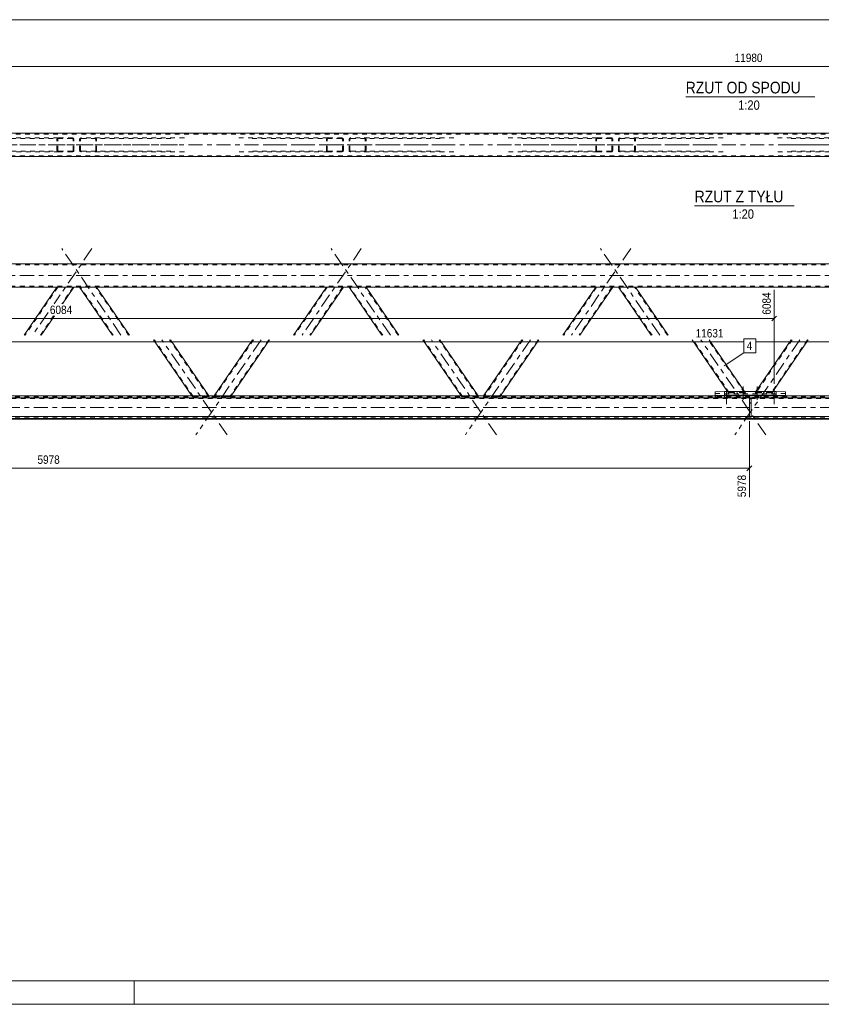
# Model space of a CAD drawing. Header units: millimetres. Extents: x 0 to 914, y 0 to 420.
# Tile 3 of 9: x 260 to 431, y 0 to 210. Entities that reach past the tile are written whole.
import ezdxf

# ---------------------------------------------------------------- set-up
doc = ezdxf.new("R2010")
doc.units = ezdxf.units.MM
for name, pattern in [('XKITLINE00', [0]), ('XKITLINE01', [4, 1, -1, 1, -1]), ('XKITLINE03', [6, 3, -1, 1, -1])]:
    doc.linetypes.add(name, pattern=pattern)
for name, color, linetype, lineweight in [('Arkusz rysunku', 3, 'Continuous', 0), ('Element', 2, 'Continuous', 0), ('Inny typ obiektu', 7, 'Continuous', 0), ('Wymiar', 4, 'Continuous', 0), ('Znak elementu', 2, 'Continuous', 0), ('Śruba', 3, 'Continuous', 0)]:
    doc.layers.add(name, color=color, linetype=linetype, lineweight=lineweight)
doc.styles.add('ARIAL', font='ARIAL.TTF')

msp = doc.modelspace()

# ---------------------------------------------------------------- linework, layer by layer
at = {"layer": 'Arkusz rysunku', "linetype": 'XKITLINE00', "lineweight": 0}
for p, q in [((5, 5), (909, 5)), ((284, 0), (284, 5)), ((0, 0), (914, 0))]:
    msp.add_line(p, q, dxfattribs=at)
at = {"layer": 'Element', "linetype": 'XKITLINE00', "lineweight": 0}
for p, q in [((681.73, 186.09), (149.62, 186.09)), ((149.62, 181.09), (681.73, 181.09)), ((149.62, 158.19), (681.73, 158.19)), ((674.12, 153.19), (157.24, 153.19)), ((260.51, 142.94), (267.52, 153.19)), ((268.72, 149.62), (271.16, 153.19)), ((279.38, 142.94), (272.37, 153.19)), ((283.02, 142.94), (276, 153.19)), ((318.08, 142.94), (325.09, 153.19)), ((321.71, 142.94), (328.73, 153.19)), ((336.95, 142.94), (329.93, 153.19)), ((340.58, 142.94), (333.57, 153.19)), ((375.64, 142.94), (382.66, 153.19)), ((379.28, 142.94), (386.29, 153.19)), ((394.51, 142.94), (387.5, 153.19)), ((398.15, 142.94), (391.13, 153.19)), ((264.14, 142.94), (266.99, 147.1)), ((296.35, 129.96), (288.15, 141.94)), ((299.98, 129.96), (291.78, 141.94)), ((301.11, 129.96), (309.31, 141.94)), ((304.74, 129.96), (312.94, 141.94)), ((353.91, 129.96), (345.71, 141.94)), ((357.55, 129.96), (349.35, 141.94)), ((358.67, 129.96), (366.88, 141.94)), ((362.31, 129.96), (370.51, 141.94)), ((410.83, 130.91), (403.28, 141.94)), ((414.46, 130.91), (406.91, 141.94)), ((424.44, 141.94), (416.89, 130.91)), ((428.08, 141.94), (420.53, 130.91)), ((408.18, 130.85), (410.18, 130.91)), ((408.18, 129.96), (408.18, 130.85)), ((410.18, 130.91), (421.18, 130.91)), ((410.18, 130.91), (410.18, 130.12)), ((421.18, 130.91), (423.18, 130.85)), ((421.18, 130.12), (421.18, 130.91)), ((423.18, 129.96), (423.18, 130.85)), ((116.58, 129.56), (714.78, 129.56)), ((698.57, 129.96), (132.85, 129.96)), ((410.18, 130.12), (408.18, 130.05)), ((410.18, 130.12), (421.18, 130.12)), ((415.48, 125.59), (415.48, 129.53)), ((415.88, 129.53), (415.48, 129.53)), ((415.88, 125.59), (415.88, 129.53)), ((421.18, 130.12), (423.18, 130.05)), ((116.58, 125.56), (714.78, 125.56)), ((116.58, 125.16), (714.78, 125.16)), ((116.58, 125), (714.78, 125)), ((415.48, 125.59), (415.48, 125.56)), ((415.48, 125.59), (415.88, 125.59)), ((415.88, 125.59), (415.88, 125.56))]:
    msp.add_line(p, q, dxfattribs=at)
at = {"layer": 'Element', "linetype": 'XKITLINE01', "lineweight": 0}
for p, q in [((681.73, 185.89), (149.62, 185.89)), ((248.79, 185.09), (267.89, 185.09)), ((251.7, 184.94), (270.8, 184.94)), ((267.55, 184.91), (267.52, 184.79)), ((267.52, 182.39), (267.52, 184.79)), ((267.63, 185), (267.55, 184.91)), ((267.75, 185.07), (267.63, 185)), ((267.71, 184.79), (267.72, 184.85)), ((267.71, 182.39), (267.71, 184.79)), ((267.72, 184.85), (267.76, 184.9)), ((267.89, 185.09), (267.75, 185.07)), ((267.76, 184.9), (267.82, 184.93)), ((267.82, 184.93), (267.89, 184.94)), ((267.89, 185.09), (270.8, 185.09)), ((270.8, 184.94), (267.89, 184.94)), ((270.93, 185.07), (270.8, 185.09)), ((270.8, 184.94), (270.87, 184.93)), ((270.87, 184.93), (270.92, 184.9)), ((270.92, 184.9), (270.96, 184.85)), ((271.05, 185), (270.93, 185.07)), ((270.96, 184.85), (270.98, 184.79)), ((270.98, 182.39), (270.98, 184.79)), ((271.13, 184.91), (271.05, 185)), ((271.16, 184.79), (271.13, 184.91)), ((271.16, 182.39), (271.16, 184.79)), ((272.39, 184.91), (272.37, 184.79)), ((272.37, 182.39), (272.37, 184.79)), ((272.47, 185), (272.39, 184.91)), ((272.59, 185.07), (272.47, 185)), ((272.55, 184.79), (272.56, 184.85)), ((272.55, 182.39), (272.55, 184.79)), ((272.56, 184.85), (272.6, 184.9)), ((272.73, 185.09), (272.59, 185.07)), ((272.6, 184.9), (272.66, 184.93)), ((272.66, 184.93), (272.73, 184.94)), ((294.74, 185.09), (272.73, 185.09)), ((291.83, 184.94), (272.73, 184.94)), ((275.78, 185.07), (275.64, 185.09)), ((275.64, 184.94), (275.71, 184.93)), ((275.71, 184.93), (275.77, 184.9)), ((275.77, 184.9), (275.81, 184.85)), ((275.9, 185), (275.78, 185.07)), ((275.81, 184.85), (275.82, 184.79)), ((275.82, 182.39), (275.82, 184.79)), ((275.97, 184.91), (275.9, 185)), ((276, 184.79), (275.97, 184.91)), ((276, 182.39), (276, 184.79)), ((306.36, 185.09), (325.45, 185.09)), ((309.26, 184.94), (328.36, 184.94)), ((325.12, 184.91), (325.09, 184.79)), ((325.09, 182.39), (325.09, 184.79)), ((325.2, 185), (325.12, 184.91)), ((325.31, 185.07), (325.2, 185)), ((325.27, 184.79), (325.29, 184.85)), ((325.27, 182.39), (325.27, 184.79)), ((325.29, 184.85), (325.32, 184.9)), ((325.45, 185.09), (325.31, 185.07)), ((325.32, 184.9), (325.38, 184.93)), ((325.38, 184.93), (325.45, 184.94)), ((325.45, 185.09), (328.36, 185.09)), ((328.36, 184.94), (325.45, 184.94)), ((328.5, 185.07), (328.36, 185.09)), ((328.36, 184.94), (328.43, 184.93)), ((328.43, 184.93), (328.49, 184.9)), ((328.49, 184.9), (328.53, 184.85)), ((328.62, 185), (328.5, 185.07)), ((328.53, 184.85), (328.54, 184.79)), ((328.54, 182.39), (328.54, 184.79)), ((328.7, 184.91), (328.62, 185)), ((328.73, 184.79), (328.7, 184.91)), ((328.73, 182.39), (328.73, 184.79)), ((329.96, 184.91), (329.93, 184.79)), ((329.93, 182.39), (329.93, 184.79)), ((330.04, 185), (329.96, 184.91)), ((330.16, 185.07), (330.04, 185)), ((330.11, 184.79), (330.13, 184.85)), ((330.11, 182.39), (330.11, 184.79)), ((330.13, 184.85), (330.17, 184.9)), ((330.3, 185.09), (330.16, 185.07)), ((330.17, 184.9), (330.23, 184.93)), ((330.23, 184.93), (330.3, 184.94)), ((352.3, 185.09), (330.3, 185.09)), ((349.39, 184.94), (330.3, 184.94)), ((333.34, 185.07), (333.2, 185.09)), ((333.2, 184.94), (333.27, 184.93)), ((333.27, 184.93), (333.33, 184.9)), ((333.33, 184.9), (333.37, 184.85)), ((333.46, 185), (333.34, 185.07)), ((333.37, 184.85), (333.39, 184.79)), ((333.39, 182.39), (333.39, 184.79)), ((333.54, 184.91), (333.46, 185)), ((333.57, 184.79), (333.54, 184.91)), ((333.57, 182.39), (333.57, 184.79)), ((363.92, 185.09), (383.02, 185.09)), ((366.83, 184.94), (385.93, 184.94)), ((382.68, 184.91), (382.66, 184.79)), ((382.66, 182.39), (382.66, 184.79)), ((382.76, 185), (382.68, 184.91)), ((382.88, 185.07), (382.76, 185)), ((382.84, 184.79), (382.85, 184.85)), ((382.84, 182.39), (382.84, 184.79)), ((382.85, 184.85), (382.89, 184.9)), ((383.02, 185.09), (382.88, 185.07)), ((382.89, 184.9), (382.95, 184.93)), ((382.95, 184.93), (383.02, 184.94)), ((383.02, 185.09), (385.93, 185.09)), ((385.93, 184.94), (383.02, 184.94)), ((386.07, 185.07), (385.93, 185.09)), ((385.93, 184.94), (386, 184.93)), ((386, 184.93), (386.06, 184.9)), ((386.06, 184.9), (386.1, 184.85)), ((386.18, 185), (386.07, 185.07)), ((386.1, 184.85), (386.11, 184.79)), ((386.11, 182.39), (386.11, 184.79)), ((386.26, 184.91), (386.18, 185)), ((386.29, 184.79), (386.26, 184.91)), ((386.29, 182.39), (386.29, 184.79)), ((387.53, 184.91), (387.5, 184.79)), ((387.5, 182.39), (387.5, 184.79)), ((387.61, 185), (387.53, 184.91)), ((387.72, 185.07), (387.61, 185)), ((387.68, 184.79), (387.69, 184.85)), ((387.68, 182.39), (387.68, 184.79)), ((387.69, 184.85), (387.73, 184.9)), ((387.86, 185.09), (387.72, 185.07)), ((387.73, 184.9), (387.79, 184.93)), ((387.79, 184.93), (387.86, 184.94)), ((409.87, 185.09), (387.86, 185.09)), ((406.96, 184.94), (387.86, 184.94)), ((390.91, 185.07), (390.77, 185.09)), ((390.77, 184.94), (390.84, 184.93)), ((390.84, 184.93), (390.9, 184.9)), ((390.9, 184.9), (390.94, 184.85)), ((391.03, 185), (390.91, 185.07)), ((390.94, 184.85), (390.95, 184.79)), ((390.95, 182.39), (390.95, 184.79)), ((391.11, 184.91), (391.03, 185)), ((391.13, 184.79), (391.11, 184.91)), ((391.13, 182.39), (391.13, 184.79)), ((421.49, 185.09), (440.59, 185.09)), ((424.4, 184.94), (443.49, 184.94)), ((149.62, 181.29), (681.73, 181.29)), ((267.89, 182.09), (248.79, 182.09)), ((270.8, 182.24), (251.7, 182.24)), ((267.52, 182.39), (267.55, 182.28)), ((267.55, 182.28), (267.63, 182.18)), ((267.63, 182.18), (267.75, 182.11)), ((267.72, 182.33), (267.71, 182.39)), ((267.76, 182.28), (267.72, 182.33)), ((267.75, 182.11), (267.89, 182.09)), ((267.82, 182.25), (267.76, 182.28)), ((267.89, 182.24), (267.82, 182.25)), ((267.89, 182.24), (270.8, 182.24)), ((270.8, 182.09), (267.89, 182.09)), ((270.87, 182.25), (270.8, 182.24)), ((270.8, 182.09), (270.93, 182.11)), ((270.92, 182.28), (270.87, 182.25)), ((270.96, 182.33), (270.92, 182.28)), ((270.93, 182.11), (271.05, 182.18)), ((270.98, 182.39), (270.96, 182.33)), ((271.05, 182.18), (271.13, 182.28)), ((271.13, 182.28), (271.16, 182.39)), ((272.37, 182.39), (272.39, 182.28)), ((272.39, 182.28), (272.47, 182.18)), ((272.47, 182.18), (272.59, 182.11)), ((272.56, 182.33), (272.55, 182.39)), ((272.6, 182.28), (272.56, 182.33)), ((272.59, 182.11), (272.73, 182.09)), ((272.66, 182.25), (272.6, 182.28)), ((272.73, 182.24), (272.66, 182.25)), ((291.83, 182.24), (272.73, 182.24)), ((294.74, 182.09), (272.73, 182.09)), ((275.71, 182.25), (275.64, 182.24)), ((275.64, 182.09), (275.78, 182.11)), ((275.77, 182.28), (275.71, 182.25)), ((275.81, 182.33), (275.77, 182.28)), ((275.78, 182.11), (275.9, 182.18)), ((275.82, 182.39), (275.81, 182.33)), ((275.9, 182.18), (275.97, 182.28)), ((275.97, 182.28), (276, 182.39)), ((325.45, 182.09), (306.36, 182.09)), ((328.36, 182.24), (309.26, 182.24)), ((325.09, 182.39), (325.12, 182.28)), ((325.12, 182.28), (325.2, 182.18)), ((325.2, 182.18), (325.31, 182.11)), ((325.29, 182.33), (325.27, 182.39)), ((325.32, 182.28), (325.29, 182.33)), ((325.31, 182.11), (325.45, 182.09)), ((325.38, 182.25), (325.32, 182.28)), ((325.45, 182.24), (325.38, 182.25)), ((325.45, 182.24), (328.36, 182.24)), ((328.36, 182.09), (325.45, 182.09)), ((328.43, 182.25), (328.36, 182.24)), ((328.36, 182.09), (328.5, 182.11)), ((328.49, 182.28), (328.43, 182.25)), ((328.53, 182.33), (328.49, 182.28)), ((328.5, 182.11), (328.62, 182.18)), ((328.54, 182.39), (328.53, 182.33)), ((328.62, 182.18), (328.7, 182.28)), ((328.7, 182.28), (328.73, 182.39)), ((329.93, 182.39), (329.96, 182.28)), ((329.96, 182.28), (330.04, 182.18)), ((330.04, 182.18), (330.16, 182.11)), ((330.13, 182.33), (330.11, 182.39)), ((330.17, 182.28), (330.13, 182.33)), ((330.16, 182.11), (330.3, 182.09)), ((330.23, 182.25), (330.17, 182.28)), ((330.3, 182.24), (330.23, 182.25)), ((349.39, 182.24), (330.3, 182.24)), ((352.3, 182.09), (330.3, 182.09)), ((333.27, 182.25), (333.2, 182.24)), ((333.2, 182.09), (333.34, 182.11)), ((333.33, 182.28), (333.27, 182.25)), ((333.37, 182.33), (333.33, 182.28)), ((333.34, 182.11), (333.46, 182.18)), ((333.39, 182.39), (333.37, 182.33)), ((333.46, 182.18), (333.54, 182.28)), ((333.54, 182.28), (333.57, 182.39)), ((383.02, 182.09), (363.92, 182.09)), ((385.93, 182.24), (366.83, 182.24)), ((382.66, 182.39), (382.68, 182.28)), ((382.68, 182.28), (382.76, 182.18)), ((382.76, 182.18), (382.88, 182.11)), ((382.85, 182.33), (382.84, 182.39)), ((382.89, 182.28), (382.85, 182.33)), ((382.88, 182.11), (383.02, 182.09)), ((382.95, 182.25), (382.89, 182.28)), ((383.02, 182.24), (382.95, 182.25)), ((383.02, 182.24), (385.93, 182.24)), ((385.93, 182.09), (383.02, 182.09)), ((386, 182.25), (385.93, 182.24)), ((385.93, 182.09), (386.07, 182.11)), ((386.06, 182.28), (386, 182.25)), ((386.1, 182.33), (386.06, 182.28)), ((386.07, 182.11), (386.18, 182.18)), ((386.11, 182.39), (386.1, 182.33)), ((386.18, 182.18), (386.26, 182.28)), ((386.26, 182.28), (386.29, 182.39)), ((387.5, 182.39), (387.53, 182.28)), ((387.53, 182.28), (387.61, 182.18)), ((387.61, 182.18), (387.72, 182.11)), ((387.69, 182.33), (387.68, 182.39)), ((387.73, 182.28), (387.69, 182.33)), ((387.72, 182.11), (387.86, 182.09)), ((387.79, 182.25), (387.73, 182.28)), ((387.86, 182.24), (387.79, 182.25)), ((406.96, 182.24), (387.86, 182.24)), ((409.87, 182.09), (387.86, 182.09)), ((390.84, 182.25), (390.77, 182.24)), ((390.77, 182.09), (390.91, 182.11)), ((390.9, 182.28), (390.84, 182.25)), ((390.94, 182.33), (390.9, 182.28)), ((390.91, 182.11), (391.03, 182.18)), ((390.95, 182.39), (390.94, 182.33)), ((391.03, 182.18), (391.11, 182.28)), ((391.11, 182.28), (391.13, 182.39)), ((440.59, 182.09), (421.49, 182.09)), ((443.49, 182.24), (424.4, 182.24)), ((681.73, 157.99), (149.62, 157.99)), ((149.62, 153.39), (681.73, 153.39)), ((267.71, 153.19), (260.69, 142.94)), ((271.16, 153.19), (267.52, 153.19)), ((270.98, 153.19), (268.53, 149.62)), ((276, 153.19), (272.37, 153.19)), ((279.56, 142.94), (272.55, 153.19)), ((282.84, 142.94), (275.82, 153.19)), ((325.27, 153.19), (318.26, 142.94)), ((328.54, 153.19), (321.53, 142.94)), ((328.73, 153.19), (325.09, 153.19)), ((333.57, 153.19), (329.93, 153.19)), ((337.13, 142.94), (330.11, 153.19)), ((340.4, 142.94), (333.39, 153.19)), ((382.84, 153.19), (375.82, 142.94)), ((386.11, 153.19), (379.09, 142.94)), ((386.29, 153.19), (382.66, 153.19)), ((391.13, 153.19), (387.5, 153.19)), ((394.7, 142.94), (387.68, 153.19)), ((397.97, 142.94), (390.95, 153.19)), ((266.81, 147.1), (263.96, 142.94)), ((296.61, 129.84), (288.33, 141.94)), ((299.88, 129.84), (291.6, 141.94)), ((309.49, 141.94), (301.21, 129.84)), ((312.76, 141.94), (304.48, 129.84)), ((354.18, 129.84), (345.89, 141.94)), ((357.45, 129.84), (349.17, 141.94)), ((367.06, 141.94), (358.78, 129.84)), ((370.33, 141.94), (362.05, 129.84)), ((411.19, 130.64), (403.46, 141.94)), ((414.47, 130.64), (406.73, 141.94)), ((424.62, 141.94), (416.89, 130.64)), ((427.9, 141.94), (420.16, 130.64)), ((408.18, 130.51), (410.18, 130.44)), ((421.18, 130.44), (410.18, 130.44)), ((411.01, 130.64), (410.83, 130.91)), ((410.99, 130.72), (410.96, 130.72)), ((411.06, 130.72), (410.99, 130.72)), ((411.01, 130.64), (411.04, 130.64)), ((411.04, 130.64), (411.12, 130.64)), ((411.18, 130.73), (411.06, 130.72)), ((411.12, 130.64), (411.24, 130.63)), ((411.14, 130.72), (411.15, 130.72)), ((411.15, 130.72), (411.19, 130.72)), ((411.32, 130.73), (411.18, 130.73)), ((411.19, 130.72), (411.25, 130.72)), ((411.21, 130.64), (411.19, 130.64)), ((411.25, 130.64), (411.21, 130.64)), ((411.24, 130.63), (411.38, 130.63)), ((411.25, 130.72), (411.32, 130.72)), ((411.31, 130.64), (411.25, 130.64)), ((411.38, 130.64), (411.31, 130.64)), ((411.32, 130.73), (414.23, 130.73)), ((411.32, 130.72), (414.23, 130.72)), ((411.38, 130.64), (414.29, 130.64)), ((411.38, 130.63), (414.29, 130.63)), ((414.37, 130.73), (414.23, 130.73)), ((414.23, 130.72), (414.3, 130.72)), ((414.36, 130.64), (414.29, 130.64)), ((414.29, 130.63), (414.43, 130.63)), ((414.3, 130.72), (414.36, 130.72)), ((414.36, 130.72), (414.4, 130.72)), ((414.41, 130.64), (414.36, 130.64)), ((414.48, 130.72), (414.37, 130.73)), ((414.4, 130.72), (414.41, 130.72)), ((414.45, 130.64), (414.41, 130.64)), ((414.43, 130.63), (414.55, 130.64)), ((414.47, 130.64), (414.45, 130.64)), ((414.65, 130.64), (414.46, 130.91)), ((414.57, 130.72), (414.48, 130.72)), ((414.55, 130.64), (414.62, 130.64)), ((414.6, 130.72), (414.57, 130.72)), ((414.62, 130.64), (414.65, 130.64)), ((416.76, 130.72), (416.71, 130.64)), ((416.71, 130.64), (416.73, 130.64)), ((416.73, 130.64), (416.81, 130.64)), ((416.89, 130.91), (416.76, 130.72)), ((416.79, 130.72), (416.76, 130.72)), ((416.87, 130.72), (416.79, 130.72)), ((416.81, 130.64), (416.93, 130.63)), ((416.99, 130.73), (416.87, 130.72)), ((416.89, 130.64), (416.94, 130.72)), ((416.9, 130.64), (416.89, 130.64)), ((416.94, 130.64), (416.9, 130.64)), ((416.93, 130.63), (417.07, 130.63)), ((416.94, 130.72), (416.96, 130.72)), ((417, 130.64), (416.94, 130.64)), ((416.96, 130.72), (417, 130.72)), ((417.13, 130.73), (416.99, 130.73)), ((417, 130.72), (417.06, 130.72)), ((417.07, 130.64), (417, 130.64)), ((417.06, 130.72), (417.13, 130.72)), ((417.07, 130.64), (419.98, 130.64)), ((417.07, 130.63), (419.97, 130.63)), ((417.13, 130.73), (420.04, 130.73)), ((417.13, 130.72), (420.04, 130.72)), ((419.97, 130.63), (420.11, 130.63)), ((420.05, 130.64), (419.98, 130.64)), ((420.18, 130.73), (420.04, 130.73)), ((420.04, 130.72), (420.1, 130.72)), ((420.11, 130.64), (420.05, 130.64)), ((420.1, 130.72), (420.16, 130.72)), ((420.15, 130.64), (420.11, 130.64)), ((420.11, 130.63), (420.23, 130.64)), ((420.16, 130.64), (420.15, 130.64)), ((420.16, 130.64), (420.21, 130.72)), ((420.16, 130.72), (420.2, 130.72)), ((420.29, 130.72), (420.18, 130.73)), ((420.2, 130.72), (420.21, 130.72)), ((420.23, 130.64), (420.31, 130.64)), ((420.37, 130.72), (420.29, 130.72)), ((420.31, 130.64), (420.34, 130.64)), ((420.4, 130.72), (420.34, 130.64)), ((420.4, 130.72), (420.37, 130.72)), ((420.53, 130.91), (420.4, 130.72)), ((423.18, 130.51), (421.18, 130.44)), ((421.18, 129.64), (421.18, 130.44)), ((116.58, 129.8), (714.78, 129.8)), ((714.78, 129.46), (116.58, 129.46)), ((714.78, 129.4), (116.58, 129.4)), ((296.38, 129.92), (296.35, 129.96)), ((296.43, 129.84), (296.38, 129.92)), ((296.4, 129.92), (296.38, 129.92)), ((296.48, 129.92), (296.4, 129.92)), ((296.43, 129.84), (296.46, 129.84)), ((296.46, 129.84), (296.54, 129.84)), ((296.59, 129.93), (296.48, 129.92)), ((296.54, 129.84), (296.66, 129.83)), ((296.56, 129.92), (296.57, 129.92)), ((296.57, 129.92), (296.61, 129.92)), ((296.73, 129.93), (296.59, 129.93)), ((296.61, 129.92), (296.67, 129.92)), ((296.62, 129.84), (296.61, 129.84)), ((296.67, 129.84), (296.62, 129.84)), ((296.66, 129.83), (296.8, 129.83)), ((296.67, 129.92), (296.74, 129.92)), ((296.72, 129.84), (296.67, 129.84)), ((296.79, 129.84), (296.72, 129.84)), ((296.73, 129.93), (299.64, 129.93)), ((296.74, 129.92), (299.64, 129.92)), ((296.79, 129.84), (299.7, 129.84)), ((296.8, 129.83), (299.71, 129.83)), ((299.78, 129.93), (299.64, 129.93)), ((299.64, 129.92), (299.71, 129.92)), ((299.77, 129.84), (299.7, 129.84)), ((299.71, 129.92), (299.77, 129.92)), ((299.71, 129.83), (299.84, 129.83)), ((299.77, 129.92), (299.81, 129.92)), ((299.83, 129.84), (299.77, 129.84)), ((299.9, 129.92), (299.78, 129.93)), ((299.81, 129.92), (299.83, 129.92)), ((299.87, 129.84), (299.83, 129.84)), ((299.84, 129.83), (299.96, 129.84)), ((299.88, 129.84), (299.87, 129.84)), ((299.98, 129.92), (299.9, 129.92)), ((299.96, 129.84), (300.04, 129.84)), ((300.01, 129.92), (299.98, 129.96)), ((300.01, 129.92), (299.98, 129.92)), ((300.06, 129.84), (300.01, 129.92)), ((300.04, 129.84), (300.06, 129.84)), ((301.03, 129.84), (301.08, 129.92)), ((301.03, 129.84), (301.05, 129.84)), ((301.05, 129.84), (301.13, 129.84)), ((301.08, 129.92), (301.11, 129.96)), ((301.11, 129.92), (301.08, 129.92)), ((301.19, 129.92), (301.11, 129.92)), ((301.13, 129.84), (301.25, 129.83)), ((301.31, 129.93), (301.19, 129.92)), ((301.21, 129.84), (301.26, 129.92)), ((301.22, 129.84), (301.21, 129.84)), ((301.26, 129.84), (301.22, 129.84)), ((301.25, 129.83), (301.39, 129.83)), ((301.26, 129.92), (301.28, 129.92)), ((301.32, 129.84), (301.26, 129.84)), ((301.28, 129.92), (301.32, 129.92)), ((301.45, 129.93), (301.31, 129.93)), ((301.32, 129.92), (301.38, 129.92)), ((301.39, 129.84), (301.32, 129.84)), ((301.38, 129.92), (301.45, 129.92)), ((301.39, 129.84), (304.3, 129.84)), ((301.39, 129.83), (304.29, 129.83)), ((301.45, 129.93), (304.36, 129.93)), ((301.45, 129.92), (304.36, 129.92)), ((304.29, 129.83), (304.43, 129.83)), ((304.37, 129.84), (304.3, 129.84)), ((304.5, 129.93), (304.36, 129.93)), ((304.36, 129.92), (304.42, 129.92)), ((304.43, 129.84), (304.37, 129.84)), ((304.42, 129.92), (304.48, 129.92)), ((304.47, 129.84), (304.43, 129.84)), ((304.43, 129.83), (304.55, 129.84)), ((304.48, 129.84), (304.47, 129.84)), ((304.48, 129.84), (304.53, 129.92)), ((304.48, 129.92), (304.52, 129.92)), ((304.61, 129.92), (304.5, 129.93)), ((304.52, 129.92), (304.53, 129.92)), ((304.55, 129.84), (304.63, 129.84)), ((304.69, 129.92), (304.61, 129.92)), ((304.63, 129.84), (304.66, 129.84)), ((304.66, 129.84), (304.72, 129.92)), ((304.72, 129.92), (304.69, 129.92)), ((304.72, 129.92), (304.74, 129.96)), ((353.94, 129.92), (353.91, 129.96)), ((353.99, 129.84), (353.94, 129.92)), ((353.97, 129.92), (353.94, 129.92)), ((354.04, 129.92), (353.97, 129.92)), ((353.99, 129.84), (354.02, 129.84)), ((354.02, 129.84), (354.1, 129.84)), ((354.16, 129.93), (354.04, 129.92)), ((354.1, 129.84), (354.22, 129.83)), ((354.12, 129.92), (354.14, 129.92)), ((354.14, 129.92), (354.18, 129.92)), ((354.3, 129.93), (354.16, 129.93)), ((354.18, 129.92), (354.23, 129.92)), ((354.19, 129.84), (354.18, 129.84)), ((354.23, 129.84), (354.19, 129.84)), ((354.22, 129.83), (354.36, 129.83)), ((354.23, 129.92), (354.3, 129.92)), ((354.29, 129.84), (354.23, 129.84)), ((354.36, 129.84), (354.29, 129.84)), ((354.3, 129.93), (357.21, 129.93)), ((354.3, 129.92), (357.21, 129.92)), ((354.36, 129.84), (357.27, 129.84)), ((354.36, 129.83), (357.27, 129.83)), ((357.35, 129.93), (357.21, 129.93)), ((357.21, 129.92), (357.28, 129.92)), ((357.34, 129.84), (357.27, 129.84)), ((357.27, 129.83), (357.41, 129.83)), ((357.28, 129.92), (357.34, 129.92)), ((357.34, 129.92), (357.38, 129.92)), ((357.4, 129.84), (357.34, 129.84)), ((357.47, 129.92), (357.35, 129.93)), ((357.38, 129.92), (357.4, 129.92)), ((357.43, 129.84), (357.4, 129.84)), ((357.41, 129.83), (357.53, 129.84)), ((357.45, 129.84), (357.43, 129.84)), ((357.55, 129.92), (357.47, 129.92)), ((357.53, 129.84), (357.6, 129.84)), ((357.58, 129.92), (357.55, 129.96)), ((357.58, 129.92), (357.55, 129.92)), ((357.63, 129.84), (357.58, 129.92)), ((357.6, 129.84), (357.63, 129.84)), ((358.59, 129.84), (358.65, 129.92)), ((358.59, 129.84), (358.62, 129.84)), ((358.62, 129.84), (358.7, 129.84)), ((358.65, 129.92), (358.67, 129.96)), ((358.68, 129.92), (358.65, 129.92)), ((358.76, 129.92), (358.68, 129.92)), ((358.7, 129.84), (358.81, 129.83)), ((358.88, 129.93), (358.76, 129.92)), ((358.78, 129.84), (358.83, 129.92)), ((358.79, 129.84), (358.78, 129.84)), ((358.83, 129.84), (358.79, 129.84)), ((358.81, 129.83), (358.95, 129.83)), ((358.83, 129.92), (358.84, 129.92)), ((358.89, 129.84), (358.83, 129.84)), ((358.84, 129.92), (358.88, 129.92)), ((359.02, 129.93), (358.88, 129.93)), ((358.88, 129.92), (358.94, 129.92)), ((358.96, 129.84), (358.89, 129.84)), ((358.94, 129.92), (359.01, 129.92)), ((358.95, 129.83), (361.86, 129.83)), ((358.96, 129.84), (361.86, 129.84)), ((359.01, 129.92), (361.92, 129.92)), ((359.02, 129.93), (361.92, 129.93)), ((361.93, 129.84), (361.86, 129.84)), ((361.86, 129.83), (362, 129.83)), ((362.06, 129.93), (361.92, 129.93)), ((361.92, 129.92), (361.99, 129.92)), ((361.99, 129.84), (361.93, 129.84)), ((361.99, 129.92), (362.05, 129.92)), ((362.03, 129.84), (361.99, 129.84)), ((362, 129.83), (362.12, 129.84)), ((362.05, 129.84), (362.03, 129.84)), ((362.05, 129.84), (362.1, 129.92)), ((362.05, 129.92), (362.09, 129.92)), ((362.18, 129.92), (362.06, 129.93)), ((362.09, 129.92), (362.1, 129.92)), ((362.12, 129.84), (362.2, 129.84)), ((362.26, 129.92), (362.18, 129.92)), ((362.2, 129.84), (362.23, 129.84)), ((362.23, 129.84), (362.28, 129.92)), ((362.28, 129.92), (362.26, 129.92)), ((362.28, 129.92), (362.31, 129.96)), ((408.18, 129.71), (408.18, 129.96)), ((408.18, 129.71), (410.18, 129.64)), ((410.18, 129.64), (410.18, 130.12)), ((421.18, 129.64), (410.18, 129.64)), ((415.48, 129.49), (415.88, 129.49)), ((415.48, 125.43), (415.48, 129.42)), ((415.48, 129.42), (415.88, 129.42)), ((415.88, 129.38), (415.48, 129.38)), ((415.88, 128.46), (415.48, 128.46)), ((415.48, 128.45), (415.88, 128.45)), ((415.88, 125.43), (415.88, 129.42)), ((423.18, 129.71), (421.18, 129.64)), ((423.18, 129.71), (423.18, 129.96)), ((415.48, 126.51), (415.88, 126.51)), ((415.48, 126.5), (415.88, 126.5)), ((116.58, 125.5), (714.78, 125.5)), ((116.58, 125.4), (714.78, 125.4)), ((415.48, 125.54), (415.48, 125.59)), ((415.48, 125.56), (415.48, 125.54)), ((415.48, 125.54), (415.88, 125.54)), ((415.48, 125.47), (415.48, 125.43)), ((415.48, 125.47), (415.88, 125.47)), ((415.48, 125.43), (415.88, 125.43)), ((415.88, 125.54), (415.88, 125.59)), ((415.88, 125.54), (415.88, 125.56)), ((415.88, 125.47), (415.88, 125.43))]:
    msp.add_line(p, q, dxfattribs=at)
at = {"layer": 'Element', "linetype": 'XKITLINE03', "lineweight": 0}
for p, q in [((139.62, 183.59), (691.73, 183.59)), ((274.99, 183.59), (250.24, 183.59)), ((293.28, 183.59), (268.54, 183.59)), ((332.55, 183.59), (307.81, 183.59)), ((350.85, 183.59), (326.1, 183.59)), ((390.12, 183.59), (365.38, 183.59)), ((408.41, 183.59), (383.67, 183.59)), ((447.69, 183.59), (422.94, 183.59)), ((274.99, 161.45), (266.9, 149.62)), ((281.2, 142.94), (268.54, 161.45)), ((332.55, 161.45), (319.89, 142.94)), ((338.77, 142.94), (326.1, 161.45)), ((390.12, 161.45), (377.46, 142.94)), ((396.33, 142.94), (383.67, 161.45)), ((139.62, 155.69), (691.73, 155.69)), ((265.65, 147.79), (262.33, 142.94)), ((303.87, 121.63), (289.96, 141.94)), ((311.13, 141.94), (297.22, 121.63)), ((361.43, 121.63), (347.53, 141.94)), ((368.69, 141.94), (354.79, 121.63)), ((419, 121.63), (405.1, 141.94)), ((426.26, 141.94), (412.36, 121.63)), ((106.58, 127.48), (724.78, 127.48))]:
    msp.add_line(p, q, dxfattribs=at)
at = {"layer": 'Inny typ obiektu', "linetype": 'XKITLINE00', "lineweight": 0}
for p, q in [((401.88, 193.84), (429.47, 193.84)), ((403.79, 170.57), (425.08, 170.57))]:
    msp.add_line(p, q, dxfattribs=at)
at = {"layer": 'Wymiar', "linetype": 'XKITLINE00', "lineweight": 0}
for p, q in [((149.62, 210.34), (683.78, 210.34)), ((116.18, 200.34), (715.18, 200.34)), ((420.78, 132.55), (420.78, 152.66)), ((202.97, 146.5), (420.78, 146.5)), ((421.29, 147.01), (420.27, 145.99)), ((190.51, 141.5), (414.31, 141.5)), ((416.85, 141.5), (472.19, 141.5)), ((415.48, 124.54), (415.48, 108.34)), ((116.58, 114.5), (415.48, 114.5)), ((415.98, 115.01), (414.97, 113.99))]:
    msp.add_line(p, q, dxfattribs=at)
at = {"layer": 'Znak elementu', "linetype": 'XKITLINE00', "lineweight": 0}
for p, q in [((414.31, 142.17), (416.85, 142.17)), ((414.31, 139.17), (414.31, 142.17)), ((416.85, 139.17), (416.85, 142.17)), ((410.07, 136.43), (414.31, 139.17)), ((414.31, 139.17), (416.85, 139.17))]:
    msp.add_line(p, q, dxfattribs=at)
at = {"layer": 'Śruba', "linetype": 'XKITLINE00', "lineweight": 0}
for p, q in [((410.57, 128.55), (410.57, 131.55)), ((410.58, 128.21), (410.58, 131.21)), ((414.18, 132.01), (414.18, 129.51)), ((414.18, 131.65), (414.18, 129.15)), ((417.18, 132.01), (417.18, 129.51)), ((417.18, 131.65), (417.18, 129.15)), ((420.77, 128.21), (420.77, 131.21)), ((420.78, 128.55), (420.78, 131.55))]:
    msp.add_line(p, q, dxfattribs=at)

# ---------------------------------------------------------------- texts
at = {"layer": 'Inny typ obiektu', "style": 'ARIAL', "width": 0.85}
for s, height, p in [('RZUT OD SPODU', 2.5, (401.88, 194.59)), ('1:20', 2, (413.08, 191.09)), ('RZUT Z TYŁU', 2.5, (403.79, 171.32)), ('1:20', 2, (411.84, 167.82))]:
    msp.add_text(s, height=height, dxfattribs=at).set_placement(p)
at = {"layer": 'Wymiar', "style": 'ARIAL', "width": 0.85}
for s, p in [('11980', (412.34, 201.3)), ('6084', (266.01, 147.46)), ('11631', (404, 142.46)), ('5978', (263.36, 115.46))]:
    msp.add_text(s, height=1.8, dxfattribs=at).set_placement(p)
for s, p in [('6084', (420.06, 147.32)), ('5978', (414.76, 108.34))]:
    msp.add_text(s, height=1.8, rotation=90.0002, dxfattribs=at).set_placement(p)
at = {"layer": 'Znak elementu', "style": 'ARIAL', "width": 0.85}
msp.add_text('4', height=1.8, dxfattribs=at).set_placement((414.91, 139.77))

doc.saveas('drawing.dxf')
